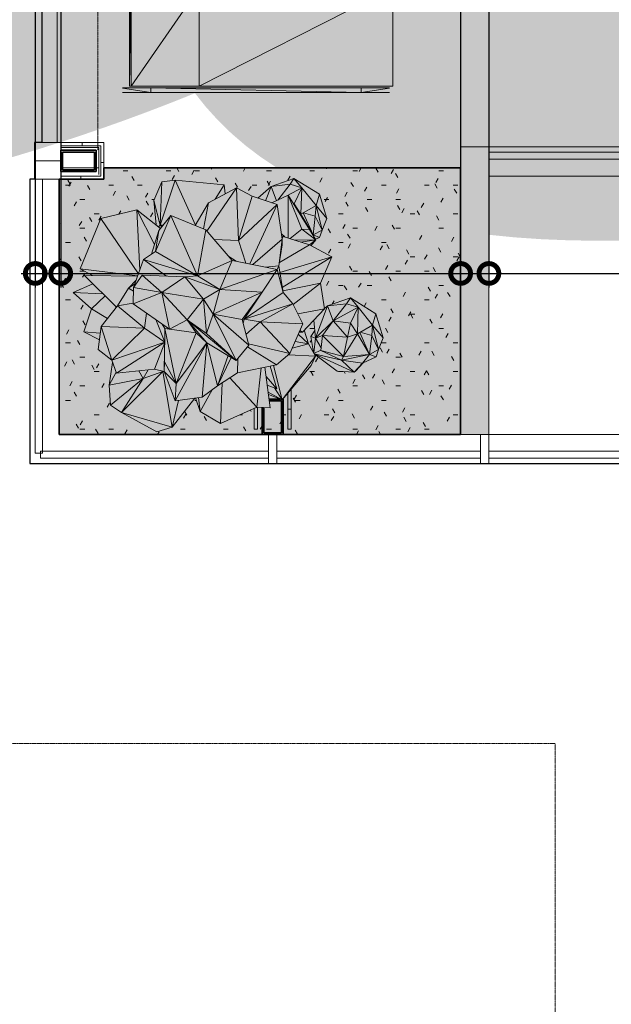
# Model space of a CAD drawing. Header units: millimetres. Extents: x 2016 to 102618, y -16590 to 68005.
# Tile 5 of 256: x 8210 to 12396, y 26205 to 33175. Entities that reach past the tile are written whole.
import ezdxf

# ---------------------------------------------------------------- set-up
doc = ezdxf.new("R2010")
doc.units = ezdxf.units.MM
doc.linetypes.add('dash 2_2', pattern=[4, 2, -2])
for name, color, linetype, lineweight in [('A-ANNO-DIMS', 211, 'Continuous', 9), ('A-DETL', 90, 'Continuous', 18), ('A-FLOR', 192, 'Continuous', 13), ('A-FLOR-PATT', 8, 'Continuous', 13), ('A-GLAZ-CURT', 52, 'Continuous', 9), ('A-GLAZ-CWMG', 51, 'Continuous', 13), ('A-WALL', 113, 'Continuous', 13), ('A-WALL-FNSH', 113, 'Continuous', 25), ('A-WALL-PATT', 111, 'Continuous', 25), ('I-WALL', 2, 'Continuous', 13), ('L-PLNT', 71, 'Continuous', 13), ('N-PV-OG-BEBOUWING_MAATSCHAPPELIJK-G', 6, 'Continuous', 25), ('S-COLS', 52, 'Continuous', 13)]:
    doc.layers.add(name, color=color, linetype=linetype, lineweight=lineweight)
doc.layers.add('Water', color=131, linetype='Continuous')
doc.styles.add('ISOCPEUR_2', font='isocpeur.ttf', dxfattribs={"height": 180})
doc.dimstyles.new('00_VCS_maatvoering_1_8', dxfattribs={"dimscale": 304.8, "dimtxt": 179.276612, "dimasz": 0.918635, "dimexe": 0.328084, "dimexo": 0.0625, "dimgap": 0.164042, "dimtad": 1, "dimdec": 0, "dimzin": 0, "dimdsep": 46, "dimtxsty": 'ISOCPEUR_2', "dimblk1": 'DOTSMALL', "dimblk2": 'DOTSMALL', "dimsah": 1, "dimcen": 0.09, "dimdle": 0.328084, "dimadec": 0, "dimazin": 0, "dimtfac": 1, "dimtdec": 4, "dimtix": 1, "dimtmove": 0, "dimatfit": 3, "dimfxl": 0.328084, "dimfxlon": 1, "dimtvp": 1, "dimtolj": 1, "dimtzin": 0, "dimarcsym": 2})
doc.dimstyles.new('00_VCS_maatvoering_1_8_1', dxfattribs={"dimscale": 304.8, "dimtxt": 179.276612, "dimasz": 0.918635, "dimexe": 0.328084, "dimexo": 0.0625, "dimgap": 0.164042, "dimtad": 1, "dimdec": 0, "dimzin": 0, "dimdsep": 46, "dimtxsty": 'ISOCPEUR_2', "dimblk1": 'DOTSMALL', "dimblk2": 'DOTSMALL', "dimsah": 1, "dimcen": 0.09, "dimdle": 0.328084, "dimadec": 0, "dimazin": 0, "dimtfac": 1, "dimtdec": 4, "dimtix": 1, "dimtmove": 1, "dimatfit": 3, "dimfxl": 0.328084, "dimfxlon": 1, "dimtvp": 1, "dimtolj": 1, "dimtzin": 0, "dimarcsym": 2})

# ---------------------------------------------------------------- blocks, each defined once
blk = doc.blocks.new('28_3B_staal - kolom - buis rechthoekig koud - K150x250x12-V20-00 Begane grond')
at = {"layer": 'S-COLS', "lineweight": 35}
for p, q in [((75, 125), (-75, 125)), ((-75, 125), (-75, -125)), ((-63, -113), (-63, 113)), ((-63, 113), (63, 113)), ((63, 113), (63, -113)), ((75, -125), (75, 125)), ((-75, -125), (75, -125)), ((63, -113), (-63, -113))]:
    blk.add_line(p, q, dxfattribs=at)
blk = doc.blocks.new('System Panel - 31_VCS_CP_gevel_glas-2710275-00 Begane grond')
at = {"layer": 'A-GLAZ-CURT'}
for p, q in [((720, 36.5), (-720, 36.5)), ((-720, 36.5), (-720, -13.5)), ((720, -13.5), (720, 36.5)), ((-720, -13.5), (720, -13.5))]:
    blk.add_line(p, q, dxfattribs=at)
blk = doc.blocks.new('Rectangular Mullion - vliesgevel_207mm_verticale tussenstijl _antraciet_-V37-00 Begane grond')
at = {"layer": 'A-GLAZ-CWMG'}
for p, q in [((11530, 30239.2), (12925, 30239.2)), ((11530, 30032.2), (12970, 30032.2))]:
    blk.add_line(p, q, dxfattribs=at)
blk = doc.blocks.new('Rectangular Mullion - vliesgevel_108 hefdeur-3429080-00 Begane grond')
at = {"layer": 'A-GLAZ-CWMG'}
for p, q in [((8475, 47045), (8367, 47045)), ((8367, 47045), (8367, 44305)), ((8475, 44305), (8475, 47045)), ((8367, 44305), (8475, 44305))]:
    blk.add_line(p, q, dxfattribs=at)
blk = doc.blocks.new('System Panel - 31_VCS_CP_gevel_glas-3635203-00 Begane grond')
at = {"layer": 'A-GLAZ-CURT'}
for p, q in [((968.9, 13.5), (-968.9, 13.5)), ((-968.9, 13.5), (-968.9, -36.5)), ((968.9, -36.5), (968.9, 13.5)), ((-968.9, -36.5), (968.9, -36.5))]:
    blk.add_line(p, q, dxfattribs=at)
blk = doc.blocks.new('Rectangular Mullion - vliesgevel_207mm_verticale tussenstijl _antraciet_-4407963-00 Begane grond')
at = {"layer": 'A-GLAZ-CWMG'}
for p, q in [((8281.5, 32045), (8314, 32045)), ((8281.5, 30032.2), (8281.5, 32045)), ((8488.5, 30239.2), (8488.5, 32045))]:
    blk.add_line(p, q, dxfattribs=at)
blk = doc.blocks.new('System Panel - 31_VCS_CP_gevel_glas-4490265-00 Begane grond')
at = {"layer": 'A-GLAZ-CURT'}
for p, q in [((724.9, 13.5), (-724.9, 13.5)), ((-724.9, 13.5), (-724.9, -36.5)), ((724.9, -36.5), (724.9, 13.5)), ((-724.9, -36.5), (724.9, -36.5))]:
    blk.add_line(p, q, dxfattribs=at)
blk = doc.blocks.new('Rectangular Mullion - vliesgevel_207mm_verticale tussenstijl _antraciet_-4490263-00 Begane grond')
at = {"layer": 'A-GLAZ-CWMG'}
for p, q in [((11530, 32275), (12979.7, 32275)), ((11530, 32068), (12979.7, 32068))]:
    blk.add_line(p, q, dxfattribs=at)
blk = doc.blocks.new('System Panel - 31_VCS_CP_gevel_glas-4407964-00 Begane grond')
at = {"layer": 'A-GLAZ-CURT'}
for p, q in [((806.75, 36.5), (-806.75, 36.5)), ((-806.75, 36.5), (-806.75, -13.5)), ((806.75, -13.5), (806.75, 36.5)), ((-806.75, -13.5), (806.75, -13.5))]:
    blk.add_line(p, q, dxfattribs=at)
blk = doc.blocks.new('Rectangular Mullion - vliesgevel_207mm_verticale tussenstijl _antraciet_-4407962-00 Begane grond')
at = {"layer": 'A-GLAZ-CWMG'}
for p, q in [((8488.5, 30239.2), (9924.4, 30239.2)), ((8281.5, 30032.2), (9970, 30032.2))]:
    blk.add_line(p, q, dxfattribs=at)
blk = doc.blocks.new('Rectangular Mullion - vliesgevel_207mm_verticale tussenstijl _antraciet_-2710117-00 Begane grond')
at = {"layer": 'A-GLAZ-CWMG'}
for p, q in [((-30, -75), (-30, 132)), ((30, 132), (30, -75)), ((30, -75), (-30, -75))]:
    blk.add_line(p, q, dxfattribs=at)
blk = doc.blocks.new('Rectangular Mullion - vliesgevel_207mm_verticale tussenstijl _antraciet_-V230-00 Begane grond')
at = {"layer": 'A-GLAZ-CWMG'}
for p, q in [((10075, 30239.2), (11330, 30239.2)), ((10030, 30032.2), (11470, 30032.2))]:
    blk.add_line(p, q, dxfattribs=at)
blk = doc.blocks.new('Rectangular Mullion - vliesgevel_207mm_verticale tussenstijl _antraciet_-V231-00 Begane grond')
at = {"layer": 'A-GLAZ-CWMG'}
for p, q in [((-30, 132), (30, 132)), ((-30, -75), (-30, 132)), ((30, 132), (30, -75)), ((30, -75), (-30, -75))]:
    blk.add_line(p, q, dxfattribs=at)
blk = doc.blocks.new('Enscape AssetDefinition - Bush 05 - Enscape AssetDefinition - Bush 05-V262-00 Begane grond')
at = {"layer": 'L-PLNT'}
for p, q in [((-141.4, 209.5), (-227.9, -18.7)), ((-164.7, 189), (-141.4, 209.5)), ((20.2, 266.3), (-141.4, 209.5)), ((-6.9, 224.7), (-141.4, 209.5)), ((-101.1, 104.2), (-141.4, 209.5)), ((-101.1, 104.2), (-6.9, 224.7)), ((20.2, 266.3), (-6.9, 224.7)), ((75.4, 200.4), (-6.9, 224.7)), ((20.2, 266.3), (75.4, 200.4)), ((20.2, 266.3), (200.9, 153.7)), ((75.4, 200.4), (-101.1, 104.2)), ((21.1, 86.4), (75.4, 200.4)), ((70.4, 12.6), (75.4, 200.4)), ((177, 73.4), (75.4, 200.4)), ((177, 73.4), (200.9, 153.7)), ((200.9, 153.7), (252.9, -16.4)), ((-239.3, 109.2), (-227.9, -18.7)), ((-227.9, -18.7), (-101.1, 104.2)), ((-176.6, -1.3), (-101.1, 104.2)), ((-101.1, 104.2), (21.1, 86.4)), ((0.3, -11.3), (-101.1, 104.2)), ((0.3, -11.3), (21.1, 86.4)), ((21.1, 86.4), (70.4, 12.6)), ((70.4, 12.6), (177, 73.4)), ((177, 73.4), (171.4, -0.3)), ((177, 73.4), (252.9, -16.4)), ((177, 73.4), (219.4, -99.4)), ((-259.7, -7.3), (-232.7, 35.4)), ((-28.9, -148), (70.4, 12.6)), ((0.3, -11.3), (70.4, 12.6)), ((155.4, -133.9), (70.4, 12.6)), ((155.4, -133.9), (86.6, 21.8)), ((171.4, -0.3), (88, 22.6)), ((-241.6, -121), (-259.7, -7.3)), ((-259.7, -7.3), (-227.9, -18.7)), ((-239.9, -123.8), (-227.9, -18.7)), ((-227.9, -18.7), (-176.6, -1.3)), ((-186.8, -87.6), (-227.9, -18.7)), ((-189, -106.1), (-176.6, -1.3)), ((-176.6, -1.3), (0.3, -11.3)), ((-176.6, -1.3), (-28.9, -148)), ((-28.9, -148), (0.3, -11.3)), ((171.4, -0.3), (155.4, -133.9)), ((219.4, -99.4), (171.4, -0.3)), ((219.4, -99.4), (252.9, -16.4)), ((-188.8, -104.8), (-238, -127.1)), ((-236.9, -129), (-42.4, -175.4)), ((-236.3, -130), (47.1, -260.7)), ((-235.2, -132), (-74.2, -251.5)), ((-28.9, -148), (-189, -106.1)), ((-189, -106.1), (-42.4, -175.4)), ((155.4, -133.9), (-42.4, -175.4)), ((155.4, -133.9), (-28.9, -148)), ((155.4, -133.9), (106.6, -195)), ((219.4, -99.4), (155.4, -133.9)), ((155.4, -133.9), (201.4, -152.1)), ((201.4, -152.1), (219.4, -99.4)), ((-42.4, -175.4), (-28.9, -148)), ((-42.4, -175.4), (106.6, -195)), ((-42.4, -175.4), (47.1, -260.7)), ((47.1, -260.7), (109.8, -193.5)), ((47.1, -260.7), (106.6, -195)), ((56.4, -252.5), (111.1, -192.9)), ((106.6, -195), (201.4, -152.1)), ((-74.2, -251.5), (47.1, -260.7)), ((47.1, -260.7), (56.4, -252.5))]:
    blk.add_line(p, q, dxfattribs=at)
blk = doc.blocks.new('Enscape AssetDefinition - Bush 05 - Enscape AssetDefinition - Bush 05-V263-00 Begane grond')
at = {"layer": 'L-PLNT'}
for p, q in [((-235.7, 126.9), (-141.4, 209.5)), ((-141.4, 209.5), (-179.8, 108.1)), ((20.2, 266.3), (-141.4, 209.5)), ((-6.9, 224.7), (-141.4, 209.5)), ((-102.7, 108.5), (-141.4, 209.5)), ((-94.7, 112.4), (-6.9, 224.7)), ((20.2, 266.3), (-6.9, 224.7)), ((75.4, 200.4), (-6.9, 224.7)), ((20.2, 266.3), (75.4, 200.4)), ((20.2, 266.3), (200.9, 153.7)), ((75.4, 200.4), (-25.6, 145.4)), ((21.1, 86.4), (75.4, 200.4)), ((70.4, 12.6), (75.4, 200.4)), ((177, 73.4), (75.4, 200.4)), ((177, 73.4), (200.9, 153.7)), ((200.9, 153.7), (252.9, -16.4)), ((18.1, 86.9), (21.1, 86.4)), ((20.4, 83.2), (21.1, 86.4)), ((21.1, 86.4), (70.4, 12.6)), ((70.4, 12.6), (177, 73.4)), ((177, 73.4), (171.4, -0.3)), ((177, 73.4), (252.9, -16.4)), ((177, 73.4), (219.4, -99.4)), ((65.2, 10.8), (70.4, 12.6)), ((67.3, 7.5), (70.4, 12.6)), ((155.4, -133.9), (70.4, 12.6)), ((155.4, -133.9), (86.6, 21.8)), ((171.4, -0.3), (88, 22.6)), ((171.4, -0.3), (155.4, -133.9)), ((219.4, -99.4), (171.4, -0.3)), ((219.4, -99.4), (252.9, -16.4)), ((219.4, -99.4), (155.4, -133.9)), ((155.4, -133.9), (201.4, -152.1)), ((201.4, -152.1), (219.4, -99.4)), ((172.8, -165), (201.4, -152.1))]:
    blk.add_line(p, q, dxfattribs=at)
blk = doc.blocks.new('Enscape AssetDefinition - Palm 14 - Enscape AssetDefinition - Palm 14-V264-00 Begane grond')
at = {"layer": 'L-PLNT'}
for p, q in [((-372, 755.9), (-313.6, 887.6)), ((-327.2, 582), (-220.5, 899)), ((-327.2, 582), (-313.6, 887.6)), ((-220.5, 899), (-313.6, 887.6)), ((-76, 581), (-220.5, 899)), ((126.7, 865.4), (-220.5, 899)), ((214.8, 845.4), (3.6, 538)), ((15.1, 739), (214.8, 845.4)), ((62.7, 764.3), (126.7, 865.4)), ((126.7, 865.4), (134.5, 802.6)), ((214.8, 845.4), (325.6, 785.5)), ((214.8, 845.4), (227.2, 471.6)), ((325.6, 785.5), (227.2, 471.6)), ((325.6, 785.5), (501.2, 726.5)), ((464.9, 738.7), (580.2, 793.7)), ((578.9, 489.8), (580.2, 793.7)), ((675.7, 551.4), (580.2, 793.7)), ((580.2, 793.7), (731.1, 550.2)), ((-355.5, 582.5), (-372, 755.9)), ((-327.2, 582), (-372, 755.9)), ((-77.8, 577.8), (15.1, 739)), ((15.1, 739), (-20.5, 554.2)), ((227.2, 471.6), (501.2, 726.5)), ((501.2, 726.5), (309.3, 306.1)), ((501.2, 726.5), (538.1, 480.8)), ((-747, 627.5), (-892.7, 272.1)), ((-490.7, 688.5), (-747, 627.5)), ((-480.1, 236.6), (-747, 627.5)), ((-365.8, 444.9), (-490.7, 688.5)), ((-490.7, 688.5), (-470.5, 263)), ((-324.4, 558.1), (-490.7, 688.5)), ((-249.9, 649.9), (-358.1, 394.6)), ((-249.9, 649.9), (-336.5, 543.1)), ((-249.9, 649.9), (-61.1, 221.4)), ((-4.2, 547), (-249.9, 649.9)), ((-327.2, 582), (-337.1, 568.1)), ((-314.8, 569.9), (-327.2, 582)), ((-327.2, 582), (-315.1, 569.5)), ((-327.2, 582), (-306.4, 580.3)), ((-336.5, 543.1), (-386.6, 375.4)), ((-336.5, 543.1), (-358.1, 394.6)), ((-4.2, 547), (-61.1, 221.4)), ((183.2, 331.5), (-4.2, 547)), ((554.9, 497.4), (532.4, 518.7)), ((545.3, 500.4), (535.5, 497.8)), ((545.3, 500.4), (536.7, 490)), ((731.3, 442.1), (545.3, 500.4)), ((675.7, 551.4), (592.7, 485.5)), ((774.7, 477.4), (675.7, 551.4)), ((675.7, 551.4), (731.1, 550.2)), ((731.1, 550.2), (774.7, 477.4)), ((54.8, 479.2), (227.2, 471.6)), ((227.2, 471.6), (280.9, 311.8)), ((328.6, 302.2), (538.1, 480.8)), ((538.1, 480.8), (514.6, 292.1)), ((536, 440.5), (514.6, 292.1)), ((731.3, 442.1), (518.1, 316.2)), ((538.1, 480.8), (536, 440.5)), ((774.7, 477.4), (625.6, 475.2)), ((774.7, 477.4), (668.7, 461.7)), ((730.4, 442.4), (774.7, 477.4)), ((889.5, 357.3), (731.3, 442.1)), ((774.7, 477.4), (742.8, 436)), ((-358.1, 394.6), (-443.8, 337)), ((-358.1, 394.6), (-61.1, 221.4)), ((159, 359.3), (211.2, 325.8)), ((889.5, 357.3), (521.6, 246.1)), ((889.5, 357.3), (537.8, 139.3)), ((889.5, 357.3), (808.4, 169.3)), ((-443.8, 337), (-515.1, 139.8)), ((-443.8, 337), (-282.4, 219.8)), ((-61.1, 221.4), (-443.8, 337)), ((-61.1, 221.4), (183.2, 331.5)), ((183.2, 331.5), (96.7, 125.8)), ((183.2, 331.5), (502, 267.3)), ((420.1, 283.8), (514.6, 292.1)), ((502, 267.3), (514.6, 292.1)), ((514.6, 292.1), (543.2, 104.1)), ((-485.5, 221.7), (-892.7, 272.1)), ((-892.7, 272.1), (-804.6, 223.9)), ((-635.4, 1.3), (-861.4, 224.6)), ((-486.1, 219.8), (-861.4, 224.6)), ((-515.1, 139.8), (-454.2, 226.3)), ((-454.2, 226.3), (-152.1, 214.8)), ((-315.3, 104.2), (-454.2, 226.3)), ((-152.1, 214.8), (-315.3, 104.2)), ((-61.1, 221.4), (-152.1, 214.8)), ((-152.1, 214.8), (96.7, 125.8)), ((-20.1, 57.6), (-152.1, 214.8)), ((-61.1, 221.4), (96.7, 125.8)), ((96.7, 125.8), (502, 267.3)), ((396.2, 106.1), (502, 267.3)), ((543.2, 104.1), (502, 267.3)), ((-802.7, 166.6), (-941.4, 104.3)), ((-496.8, 190.5), (-550, 135.7)), ((-550, 135.7), (-505.4, 166.7)), ((-516.6, 24.2), (-515.1, 139.8)), ((-315.3, 104.2), (-515.1, 139.8)), ((808.4, 169.3), (541.3, 117.2)), ((808.4, 169.3), (613.9, 19.6)), ((808.4, 169.3), (835.8, -10.4)), ((-941.4, 104.3), (-811, -10.3)), ((-730.9, 95.7), (-941.4, 104.3)), ((-715.1, 80), (-811, -10.3)), ((-628.3, 10.2), (-550, 135.7)), ((-550, 135.7), (-515.4, 113.6)), ((-516.6, 24.2), (-315.3, 104.2)), ((-135.9, -88.6), (-315.3, 104.2)), ((-315.3, 104.2), (-260.5, -155.3)), ((-20.1, 57.6), (-315.3, 104.2)), ((96.7, 125.8), (-20.1, 57.6)), ((48.6, -48.4), (96.7, 125.8)), ((48.6, -48.4), (396.2, 106.1)), ((396.2, 106.1), (96.7, 125.8)), ((253.4, -87.5), (396.2, 106.1)), ((269.3, -83.9), (396.2, 106.1)), ((543.2, 104.1), (269.3, -83.9)), ((543.2, 104.1), (611.6, 24.2)), ((-744.6, -136.9), (-628.3, 10.2)), ((-642, 7.8), (-636.6, -0.3)), ((-628.3, 10.2), (-516.5, 28.9)), ((-437.7, -148.9), (-628.3, 10.2)), ((-260.5, -155.3), (-516.6, 24.2)), ((-135.9, -88.6), (-20.1, 57.6)), ((0.8, -186.1), (-20.1, 57.6)), ((48.6, -48.4), (-20.1, 57.6)), ((611.6, 24.2), (269.3, -83.9)), ((611.6, 24.2), (382, -103.3)), ((611.6, 24.2), (682.7, -116.5)), ((-866.2, -174), (-811, -10.3)), ((-811, -10.3), (-699.4, -79.7)), ((-437.7, -148.9), (-422.8, -41.5)), ((0.8, -186.1), (48.6, -48.4)), ((212, -377.1), (48.6, -48.4)), ((48.6, -48.4), (253.4, -87.5)), ((48.6, -48.4), (300.9, -269.3)), ((835.8, -10.4), (647.1, -46)), ((835.8, -10.4), (681.1, -176)), ((-764, -299.7), (-744.6, -136.9)), ((-669.4, -375), (-744.6, -136.9)), ((-437.7, -148.9), (-744.6, -136.9)), ((-293.9, -246.8), (-357.2, -87.5)), ((-292.7, -150.4), (-310.9, -120)), ((-260.5, -155.3), (-135.9, -88.6)), ((-72.5, -180.3), (-135.9, -88.6)), ((3.5, -251.5), (-135.9, -88.6)), ((212, -377.1), (-135.9, -88.6)), ((-135.9, -88.6), (0.8, -186.1)), ((253.4, -87.5), (269.3, -83.9)), ((300.9, -269.3), (253.4, -87.5)), ((260.8, -116.1), (269.3, -83.9)), ((269.3, -83.9), (382, -103.3)), ((382, -103.3), (281.2, -193.9)), ((382, -103.3), (591, -328.6)), ((682.7, -116.5), (382, -103.3)), ((591, -328.6), (682.7, -116.5)), ((-755.9, -231.3), (-866.2, -174)), ((-750.2, -183.1), (-866.2, -174)), ((-437.7, -148.9), (-669.4, -375)), ((-293.9, -247.6), (-437.7, -148.9)), ((-295.6, -385.5), (-292.7, -150.4)), ((-292.7, -150.4), (-260.5, -155.3)), ((-292.7, -150.4), (-212, -539.6)), ((-72.5, -180.3), (-260.5, -155.3)), ((-212, -539.6), (-72.5, -180.3)), ((3.5, -251.5), (-72.5, -180.3)), ((212, -377.1), (0.8, -186.1)), ((722.7, -259), (650.2, -191.5)), ((681.1, -176), (656, -178.3)), ((681.1, -176), (657.3, -175.2)), ((681.1, -176), (661.4, -165.7)), ((693.5, -162.7), (722.7, -259)), ((-669.4, -375), (-293.9, -248.1)), ((-635.9, -466.2), (-293.9, -248.2)), ((-366.5, -439.6), (-293.9, -249.1)), ((3.5, -251.5), (-219.3, -662.6)), ((3.5, -251.5), (-212, -539.6)), ((-27.9, -635.5), (3.5, -251.5)), ((80.5, -557.1), (3.5, -251.5)), ((3.5, -251.5), (212, -377.1)), ((212, -377.1), (300.9, -269.3)), ((591, -328.6), (298.1, -258.4)), ((722.7, -259), (607.9, -289.5)), ((722.7, -259), (628.1, -242.7)), ((722.7, -259), (772.9, -346.1)), ((-669.4, -375), (-764, -299.7)), ((-297.6, -455.7), (-294.6, -304.4)), ((154.5, -342.5), (80.5, -557.1)), ((497, -407.7), (291.4, -280.8)), ((497, -407.7), (591, -328.6)), ((772.9, -346.1), (536.7, -654.9)), ((772.9, -346.1), (581.4, -336.6)), ((742, -413.4), (772.9, -346.1)), ((-663.3, -391.7), (-686.2, -552.6)), ((-669.4, -375), (-635.9, -466.2)), ((-295.6, -385.5), (-297.6, -455.7)), ((-212, -539.6), (-295.6, -385.5)), ((80.5, -557.1), (175.1, -354.9)), ((220.6, -463.7), (224, -362.5)), ((497, -407.7), (220.6, -463.7)), ((452.9, -416.6), (498.8, -576.8)), ((536.7, -654.9), (474.7, -412.2)), ((536.7, -654.9), (742, -413.4)), ((-638.1, -460.3), (-686.2, -552.6)), ((-366.5, -439.6), (-635.9, -466.2)), ((-599.4, -744.8), (-307.4, -455.7)), ((-476.8, -450.5), (-446.8, -505.4)), ((-446.8, -505.4), (-411.7, -444.1)), ((-307.4, -455.7), (-446.8, -505.4)), ((-366.5, -439.6), (-297.6, -455.7)), ((-307.4, -455.7), (-308.6, -453.1)), ((-300.3, -455), (-307.4, -455.7)), ((-241.7, -849.8), (-307.4, -455.7)), ((-219.3, -662.6), (-297.6, -455.7)), ((-297.6, -455.7), (-212, -539.6)), ((220.6, -463.7), (80.5, -557.1)), ((357.2, -708.2), (388.7, -429.6)), ((453.3, -711.8), (415, -424.3)), ((-446.8, -505.4), (-686.2, -552.6)), ((-686.2, -552.6), (-677.4, -694.2)), ((-677.4, -694.2), (-446.8, -505.4)), ((-446.8, -505.4), (-599.4, -744.8)), ((-219.3, -662.6), (-212, -539.6)), ((80.5, -557.1), (-27.9, -635.5)), ((113.6, -535), (101, -823.4)), ((166.2, -500), (357.2, -708.2)), ((498.8, -576.8), (423.7, -489.7)), ((498.8, -576.8), (432.1, -552.5)), ((-43.3, -738), (40.8, -585.8)), ((536.7, -654.9), (438.5, -600.4)), ((536.7, -654.9), (440.7, -617.4)), ((482.2, -570.7), (536.7, -654.9)), ((-677.4, -694.2), (-599.4, -744.8)), ((-241.7, -849.8), (-81.6, -643.1)), ((-241.7, -849.8), (-195.9, -659.3)), ((-27.9, -635.5), (-219.3, -662.6)), ((-43.3, -738), (-75.3, -642.2)), ((-43.3, -738), (-54.9, -639.3)), ((-599.4, -744.8), (-241.7, -849.8)), ((-599.4, -744.8), (-348.7, -882.4)), ((-43.3, -738), (101, -823.4)), ((101, -823.4), (357.2, -708.2)), ((453.3, -711.8), (357.2, -708.2)), ((-348.7, -882.4), (-241.7, -849.8))]:
    blk.add_line(p, q, dxfattribs=at)
blk = doc.blocks.new('Enscape AssetDefinition - Sunbed - Enscape AssetDefinition - Sunbed-V266-00 Begane grond')
at = {"layer": 'L-PLNT'}
for p, q in [((-392.9, 743.4), (-392.9, 944.3)), ((-392.9, 743.4), (-362.8, 944.3)), ((-361.1, 944.3), (-361.1, 743.4)), ((361.1, 743.4), (361.1, 944.3)), ((392.9, 743.4), (362.8, 944.3)), ((392.9, 743.4), (392.9, 944.3)), ((-349.1, 894.4), (346.7, 894.4)), ((346.7, 894.4), (-349.1, 882.3)), ((-349.1, 882.3), (-349.1, 894.4)), ((346.6, 402.2), (-349.1, 882.3)), ((-349.1, 882.3), (-349.1, 402.2)), ((-349.1, 882.3), (346.7, 882.3)), ((346.7, 882.3), (346.6, 402.2)), ((346.7, 894.4), (346.7, 882.3)), ((-361.1, 743.4), (-392.9, -743.4)), ((-392.9, -743.4), (-392.9, 743.4)), ((-392.9, 743.4), (-361.1, 743.4)), ((-361.1, 743.4), (-361.1, -743.4)), ((392.9, 743.4), (361.1, 743.4)), ((361.1, 743.4), (392.9, -743.4)), ((361.1, 743.4), (361.1, -743.4)), ((392.9, 743.4), (392.9, -743.4)), ((-349.2, -969), (-349.1, 402.2)), ((-349.1, 402.2), (346.6, 402.2)), ((346.6, -969), (-349.1, 402.2)), ((346.6, -969), (346.6, 402.2)), ((-362.8, -944.3), (-392.9, -743.4)), ((-392.9, -743.4), (-392.9, -944.3)), ((-361.1, -743.4), (-392.9, -743.4)), ((-361.1, -743.4), (-361.1, -944.3)), ((392.9, -743.4), (361.1, -743.4)), ((361.1, -743.4), (361.1, -944.3)), ((392.9, -743.4), (362.8, -944.3)), ((392.9, -944.3), (392.9, -743.4)), ((-349.2, -969), (346.6, -969))]:
    blk.add_line(p, q, dxfattribs=at)
blk = doc.blocks.new('28_3B_staal - kolom - buis rechthoekig koud - K150x250x12-V284-00 Begane grond')
at = {"layer": 'S-COLS', "lineweight": 35}
for p, q in [((75, 125), (-75, 125)), ((-75, 125), (-75, -125)), ((-63, -113), (-63, 113)), ((-63, 113), (63, 113)), ((63, 113), (63, -65.2)), ((75, -65.6), (75, 125)), ((-75, -125), (-70.7, -125)), ((23.3, -113), (-63, -113)), ((-54.8, -125), (24.9, -125))]:
    blk.add_line(p, q, dxfattribs=at)
blk = doc.blocks.new('Rectangular Mullion - vliesgevel_186mm_verticale tussenstijl _antraciet_-2082289-00 Begane grond')
at = {"layer": 'A-GLAZ-CWMG'}
for p, q in [((-130, 80), (0, 80)), ((-130, -106), (-130, 80)), ((0, 80), (0, -106)), ((0, -106), (-55, -106))]:
    blk.add_line(p, q, dxfattribs=at)
blk = doc.blocks.new('Rectangular Mullion - vliesgevel_186mm_verticale tussenstijl _antraciet_-2082290-00 Begane grond')
at = {"layer": 'A-GLAZ-CWMG'}
for p, q in [((0, 80), (-130, 80)), ((-130, 80), (-130, -106)), ((0, -106), (0, 80)), ((-55, -106), (0, -106))]:
    blk.add_line(p, q, dxfattribs=at)
blk = doc.blocks.new('_DotSmall')
at = {"color": 0, "linetype": 'ByBlock', "const_width": 0.5}
blk.add_lwpolyline([(-0.0625, 0, 1), (0.0625, 0, 1)], format="xyb", close=True, dxfattribs=at)

msp = doc.modelspace()

# ---------------------------------------------------------------- hatches: boundary and pattern name
at = {"layer": 'A-FLOR-PATT', "lineweight": 5}
h = msp.add_hatch(dxfattribs=at)
h.set_pattern_fill('FP_7', color=256, style=0, pattern_type=2)
h.set_pattern_definition([(0, (0, 0), (406.4, 101.6), [33.528, -271.272, 33.528, -271.272, -1625.6]), (0, (0, 0), (406.4, 101.6), [-609.6, 33.528, -576.072, 33.528, -271.272, -711.2]), (0, (0, 0), (406.4, 101.6), [-1524, 33.528, -169.672, 33.528, -474.472]), (120, (152.4, 50.8), (-291.18818, 301.15272), [33.528, -271.272, 33.528, -271.272, -1625.6]), (120, (152.4, 50.8), (-291.18818, 301.15272), [-609.6, 33.528, -576.072, 33.528, -271.272, -711.2]), (120, (152.4, 50.8), (-291.18818, 301.15272), [-1524, 33.528, -169.672, 33.528, -474.472]), (240, (203.2, 254), (-115.21182, -402.75272), [33.528, -271.272, 33.528, -271.272, -1625.6]), (240, (203.2, 254), (-115.21182, -402.75272), [-609.6, 33.528, -576.072, 33.528, -271.272, -711.2]), (240, (203.2, 254), (-115.21182, -402.75272), [-1524, 33.528, -169.672, 33.528, -474.472])])
h.paths.add_polyline_path([(9288.3, 30239.2), (9925, 30239.2), (9924.4, 30429.8), (9892, 30431), (9892, 30276.7), (9870, 30276.7), (9870, 30423.4), (9631, 30316), (9486.7, 30401.4), (9454.7, 30497.2), (9448.4, 30496.3), (9288.3, 30289.6), (9181.3, 30257), (8930.6, 30394.6), (8852.5, 30445.5), (8843.8, 30586.8), (8866.7, 30747.8), (8860.6, 30764.4), (8766, 30839.7), (8774.1, 30908.1), (8663.8, 30965.4), (8719, 31129.1), (8588.6, 31243.7), (8727.3, 31306), (8668.6, 31364), (8724, 31364), (8637.3, 31411.5), (8783, 31766.9), (9039.3, 31827.9), (9174.5, 31721.9), (9158, 31895.3), (9216.4, 32027), (9309.5, 32038.4), (9656.7, 32004.8), (9664.5, 31942), (9744.8, 31984.8), (9859.5, 31923.6), (9894.3, 31911.9), (9988.6, 31994.5), (10150.2, 32051.3), (10330.9, 31938.7), (10382.9, 31768.6), (10349.4, 31685.6), (10331.4, 31632.9), (10302.8, 31620), (10304.7, 31616.8), (10272.8, 31575.4), (10419.5, 31496.7), (10338.4, 31308.7), (10365.9, 31129), (10388.6, 31148.9), (10550.2, 31205.7), (10730.9, 31093.1), (10782.9, 30923), (10749.4, 30840), (10731.4, 30787.3), (10639.3, 30744.4), (10586.4, 30686.9), (10577.1, 30678.7), (10455.8, 30687.9), (10294.8, 30807.4), (10302.9, 30793.4), (10272, 30726), (10130, 30559), (10130, 30276.7), (10108, 30276.7), (10108, 30533.1), (10070.7, 30489.2), (10075, 30489.2), (10075, 30239.2), (11330, 30239.2), (11330, 32125), (8805, 32125), (8805, 32045), (8488.5, 32045), (8488.5, 30239.2), (9249.3, 30239.2)], flags=0)
h.paths.add_polyline_path([(9937, 30251.2), (10063, 30251.2), (10063, 30477.2), (9976.7, 30477.2), (9983.3, 30427.6), (9937, 30429.3), (9937, 30317.7)], flags=0)
h.paths.add_polyline_path([(9975.1, 30489.2), (10054.8, 30489.2), (9970.7, 30522)], flags=0)
h.paths.add_polyline_path([(10288.4, 30818.4), (10270.3, 30932.1), (10297.2, 30974.9), (10290.7, 31048.6), (10223.5, 30976.7), (10252.7, 30880.4), (10276.6, 30839)], flags=0)
h.paths.add_polyline_path([(16108, 31435), (16100.1, 31506.7), (16098.8, 31522.4), (16028.7, 31436.3), (16026.1, 31435), (16102.7, 31435)], flags=0)
h.paths.add_polyline_path([(15663.5, 31435), (15696.3, 31435), (15686.3, 31442.4), (15685.5, 31443), (15599.6, 31507.3), (15580.3, 31627.6), (15607.3, 31670.4), (15599.6, 31757.6), (15698.7, 31844.3), (15860.2, 31901.1), (16005.4, 31810.7), (15980, 31917.4), (16057.3, 31805.3), (16093, 31729.8), (16103.5, 31701.5), (16117.3, 31788.5), (16117, 31805.9), (16092.6, 31905.8), (16121.3, 31935), (15596.3, 31935), (15529.7, 31850.5), (15430.3, 31802.4), (15370.6, 31790.9), (15346.3, 31799.1), (15333.2, 31797), (15333, 31791.2), (15346.5, 31758.3), (15346.8, 31788.2), (15454.3, 31769.4), (15528.6, 31767.5), (15543.6, 31745.7), (15555.2, 31711), (15543.4, 31713.8), (15443.8, 31728.7), (15347.5, 31755.8), (15350.7, 31749.3), (15384.2, 31707.5), (15412.4, 31661.4), (15475.1, 31447.7), (15362.2, 31644.7), (15371.5, 31593.7), (15397.4, 31524.2), (15413.3, 31435), (15651.1, 31435)], flags=0)
h.paths.add_polyline_path([(15953, 31435), (15967, 31449.1), (15949.3, 31439.9), (15944.8, 31435), (15946.7, 31435)], flags=0)
h.paths.add_polyline_path([(15398.3, 31435), (15348.2, 31515.3), (15335.8, 31545.6), (15308.6, 31540.9), (15295.6, 31597.1), (15285.5, 31682.8), (15284.1, 31704), (15214, 31617.9), (15103.7, 31563.2), (15103.7, 31435), (15384.2, 31435)], flags=0)
h.paths.add_polyline_path([(16561.5, 31435), (16750, 31435), (16750, 31935), (16290.4, 31935), (16284.2, 31919), (16251.7, 31820.7), (16278.7, 31844.3), (16440.2, 31901.1), (16621, 31788.5), (16673, 31618.5), (16639.5, 31535.5), (16621.4, 31482.8), (16529.3, 31439.9), (16524.8, 31435), (16536.1, 31435)], flags=0)
h.paths.add_polyline_path([(16193, 31435), (16176.9, 31463.1), (16182, 31435), (16186.2, 31435)], flags=0)
h.paths.add_polyline_path([(16240.3, 31435), (16276.3, 31435), (16230.3, 31469.2), (16233.1, 31459.5)], flags=0)
h.paths.add_polyline_path([(16058.4, 31532.4), (16064.5, 31539.3), (16084.2, 31566.9), (16066.4, 31552.7), (16058.7, 31533.3)], flags=0)
h.paths.add_polyline_path([(16130.3, 31544.5), (16138.7, 31548), (16129.3, 31575.1), (16129.8, 31558.2)], flags=0)
h.paths.add_polyline_path([(16171, 31560.7), (16169.2, 31572.3), (16162.2, 31574.3), (16164.5, 31568.9)], flags=0)
h.paths.add_polyline_path([(16128.8, 31576.5), (16126.6, 31582.9), (16110.6, 31584.6), (16111.5, 31580.8), (16113.9, 31581.6), (16124.6, 31577.9)], flags=0)
h.paths.add_polyline_path([(16161.2, 31576.8), (16161.5, 31606.6), (16163.6, 31607.3), (16161, 31617.5), (16148, 31615.4), (16148.6, 31607.3), (16160.5, 31578.6)], flags=0)
h.paths.add_polyline_path([(15103.7, 31581.6), (15164.6, 31643.1), (15250, 31721.1), (15269.5, 31748.5), (15182.3, 31678.9), (15122.2, 31612.1), (15103.7, 31614.4), (15103.7, 31607.3)], flags=0)
h.paths.add_polyline_path([(16100.5, 31598), (16097.1, 31614.4), (16093, 31609.5), (16098.9, 31600.4)], flags=0)
h.paths.add_polyline_path([(16088.1, 31634.4), (16093, 31635.3), (16093, 31642.1), (16079.7, 31661.7), (16088, 31634.7)], flags=0)
h.paths.add_polyline_path([(16146.8, 31651.7), (16148.3, 31653.5), (16146.5, 31653.9), (16146.7, 31652.4)], flags=0)
h.paths.add_polyline_path([(15103.7, 31665.1), (15164.6, 31717.5), (15234.6, 31764.2), (15186.5, 31750), (15123.5, 31724), (15103.7, 31718.2), (15103.7, 31678.9)], flags=0)
h.paths.add_polyline_path([(16144.1, 31671.3), (16165.6, 31699.7), (16180.8, 31743.3), (16179.6, 31757.6), (16188.6, 31765.5), (16212.5, 31834.3), (16230.3, 31919), (16263.9, 31935), (16153, 31935), (16145.1, 31910.7), (16155.1, 31827.7), (16150.9, 31692.2), (16143.9, 31672.8)], flags=0)
h.paths.add_polyline_path([(15315.6, 31726.1), (15324, 31729.5), (15314.6, 31756.7), (15315.1, 31739.7)], flags=0)
h.paths.add_polyline_path([(15314.1, 31758.1), (15311.9, 31764.4), (15295.9, 31766.1), (15296.8, 31762.3), (15299.2, 31763.2), (15309.9, 31759.5)], flags=0)
h.paths.add_polyline_path([(15103.7, 31766.9), (15138.8, 31781.9), (15192.7, 31792.3), (15142.8, 31831.2), (15127.1, 31848.2), (15103.7, 31855.5), (15103.7, 31781.2)], flags=0)
h.paths.add_polyline_path([(15285.7, 31779.6), (15282.4, 31796), (15278.3, 31791), (15284.2, 31781.9)], flags=0)
h.paths.add_polyline_path([(15233.4, 31798.4), (15256.8, 31802.2), (15270.3, 31815.5), (15278.3, 31816.9), (15278.3, 31823.7), (15223.7, 31905.6), (15208.8, 31935), (15103.7, 31935), (15104.2, 31900), (15113, 31898.1), (15239.2, 31845.8), (15261.7, 31832.5), (15258.7, 31820.7), (15224.6, 31817.8), (15198.3, 31826), (15229.9, 31801.2)], flags=0)
h.paths.add_polyline_path([(15379, 31821.4), (15529.7, 31908), (15574.4, 31935), (15408.5, 31935), (15403.8, 31922), (15381.4, 31830)], flags=0)
h.paths.add_polyline_path([(15332.1, 31833.2), (15333.6, 31835.1), (15331.8, 31835.4)], flags=0)
h.paths.add_polyline_path([(15329.4, 31852.8), (15350.9, 31881.2), (15369.7, 31935), (15338.1, 31935), (15336.2, 31873.8), (15329.2, 31854.4)], flags=0)
h.paths.add_polyline_path([(15288.8, 31883), (15297.1, 31935), (15267.3, 31935), (15278.3, 31911.3), (15288, 31885.1)], flags=0)
at = {"layer": 'A-WALL-PATT', "lineweight": 5}
h = msp.add_hatch(dxfattribs=at)
h.set_pattern_fill('FP_299', color=256, angle=-90, style=0, pattern_type=2)
h.set_pattern_definition([(90, (8652.5, 32283), (-700, 4e-14), [])])
h.paths.add_polyline_path([(8553.4, 32283), (8805, 32283), (8805, 32305), (8500, 32305), (8500, 32283), (8553.2, 32283)], flags=0)
h = msp.add_hatch(dxfattribs=at)
h.set_pattern_fill('FP_300', color=256, angle=-90, style=0, pattern_type=2)
h.set_pattern_definition([(0, (8783, 32164), (0, 700), [])])
h.paths.add_polyline_path([(8783, 32045), (8805, 32045), (8805, 32283), (8783, 32283), (8783, 32067)], flags=0)
at = {"layer": 'A-WALL-PATT'}
h = msp.add_hatch(color=256, dxfattribs=at)
h.paths.add_polyline_path([(14903.7, 32075), (15103.7, 32075), (15103.7, 32275), (14281.5, 32275), (14281.5, 32075), (14902.2, 32075)], flags=0)
h.paths.add_polyline_path([(11414, 32075), (11530, 32075), (11530, 32275), (11330, 32275), (11330, 32075)], flags=0)
at = {"layer": 'A-WALL-PATT', "lineweight": 5}
h = msp.add_hatch(dxfattribs=at)
h.set_pattern_fill('FP_301', color=256, angle=-90, style=0, pattern_type=2)
h.set_pattern_definition([(270, (8641.5, 32067), (700, 4e-14), [])])
h.paths.add_polyline_path([(8731.4, 32045), (8783, 32045), (8783, 32067), (8500, 32067), (8500, 32045), (8729.7, 32045)], flags=0)
at = {"layer": 'A-WALL-PATT', "lineweight": 13}
msp.add_hatch(color=256, dxfattribs=at).paths.add_polyline_path([(11530, 30239.2), (11530, 32075), (11330, 32075), (11330, 30239.2)], flags=0)
at = {"layer": 'A-WALL-PATT', "lineweight": 5}
h = msp.add_hatch(dxfattribs=at)
h.set_pattern_fill('FP_321', color=256, angle=-90, style=0, pattern_type=2)
h.set_pattern_definition([(2e-13, (10108, 30418.16), (-2e-12, 700), [])])
h.paths.add_polyline_path([(10130, 30276.7), (10130, 30559), (10108, 30533.1), (10108, 30276.7), (10119.8, 30276.7)], flags=0)
h = msp.add_hatch(dxfattribs=at)
h.set_pattern_fill('FP_320', color=256, angle=270, style=0, pattern_type=2)
h.set_pattern_definition([(180, (9892, 30429.16), (2e-12, -700), [])])
h.paths.add_polyline_path([(9870, 30276.7), (9892, 30276.7), (9892, 30431), (9887.2, 30431.2), (9870, 30423.4), (9870, 30289.6)], flags=0)
at = {"layer": 'Water', "transparency": 33554509}
h = msp.add_hatch(color=256, dxfattribs=at)
h.paths.add_polyline_path([(9546.7, 30239.2), (11330, 30239.2), (11330, 32125), (8805, 32125), (8805, 32045), (8488.5, 32045), (8488.5, 30239.2), (9288.3, 30239.2)], flags=0)
h.paths.add_polyline_path([(16277.3, 31435), (16750, 31435), (16750, 31935), (15103.7, 31935), (15103.7, 31435), (16276.3, 31435)], flags=0)
h.paths.add_polyline_path([(15824, 32235), (16600, 32235), (16600, 32900), (14431.5, 32900), (14431.5, 32275), (15103.7, 32275), (15104.1, 32235), (15808.3, 32235)], flags=0)
h.paths.add_polyline_path([(27878.6, 33138.1), (27897, 33142.2), (29991.6, 33780.3), (30002.1, 33784.9), (30011.3, 33791.7), (30018.7, 33800.4), (30024.3, 33812.4), (30026.6, 33821.8), (30026.6, 33833.9), (30024.3, 33844.4), (29749.4, 34642.9), (29741.8, 34656.5), (29737.5, 34662), (29728.6, 34669), (29718.4, 34673.9), (29707.3, 34676.3), (29696, 34676.2), (29685, 34673.6), (27890.2, 34356.4), (27885.1, 34354.9), (27875.2, 34349.3), (27866.9, 34341.5), (27860.5, 34332.1), (27856.4, 34321.5), (27854.8, 34310.2), (27825.7, 33189.3), (27826.8, 33177.5), (27830.6, 33166.4), (27836.9, 33156.4), (27845.4, 33148.2), (27855.5, 33142.2), (27866.8, 33138.8)], flags=0)
h.paths.add_polyline_path([(21720, 42350), (21745.9, 42353.4), (21770, 42363.4), (21790.7, 42379.3), (21806.6, 42400), (21816.6, 42424.1), (21820, 42450), (21818.9, 45222), (21817, 45237.8), (21808, 45260.8), (21790.6, 45283.5), (21774.9, 45296.9), (21752.7, 45307.8), (21728.6, 45313), (21703.9, 45312), (21680.2, 45305.1), (21658.9, 45292.5), (21641.4, 45275.2), (21089.2, 44571.5), (21083.3, 44562.1), (21076.1, 44542.3), (21073.2, 44521.6), (21076.1, 44492.3), (21439.3, 42432.6), (21445.9, 42410.4), (21457.6, 42390.3), (21473.5, 42373.4), (21492.9, 42360.6), (21514.7, 42352.7), (21545.8, 42350), (21609.9, 42350)], flags=0)
h.paths.add_polyline_path([(14874.4, 43470.5), (14902.2, 43472.8), (14921.5, 43478.6), (14942.2, 43490.8), (14959.4, 43507.7), (14972.7, 43530.2), (14979.5, 43551), (14981.3, 43575), (14977.2, 43598.7), (14967.7, 43620.8), (14953.1, 43639.9), (14934.4, 43655), (12781.2, 45000.5), (12760.2, 45010.4), (12737.6, 45015.2), (12714.4, 45014.7), (12692, 45008.9), (12671.5, 44998.1), (12432.8, 44834), (12413.3, 44815.7), (12402.7, 44801.3), (12393.9, 44780.8), (12088.8, 43779.2), (12086, 43762.7), (12089.5, 43733.9), (12097, 43713.1), (12111.5, 43692), (12130.9, 43675.2), (12153.9, 43664), (12179, 43658.9), (14871.6, 43470.7)], flags=0)
h.paths.add_polyline_path([(14188.4, 56377.3), (18575, 56377.3), (18575, 56977.3), (13400.9, 56977.3), (13400.9, 56377.3), (14186.1, 56377.3)], flags=0)

# ---------------------------------------------------------------- linework, layer by layer
at = {"layer": 'A-DETL', "linetype": 'dash 2_2', "lineweight": 13}
for p, q in [((8762.5, 56100), (8762.5, 32250)), ((12000, 28050.3), (6000, 28050.3)), ((12000, 14675), (12000, 28050.3))]:
    msp.add_line(p, q, dxfattribs=at)
at = {"layer": 'A-DETL', "lineweight": 35}
for p, q in [((8805, 32125), (8805, 32045)), ((11330, 32125), (8805, 32125)), ((11330, 30239.2), (11330, 32125)), ((8805, 32045), (8488.5, 32045)), ((8488.5, 32045), (8488.5, 30239.2)), ((8488.5, 30239.2), (11330, 30239.2))]:
    msp.add_line(p, q, dxfattribs=at)
at = {"layer": 'A-FLOR'}
for p, q in [((8500, 35045), (8500, 32305)), ((8512, 32125), (8738, 32125)), ((8750, 32125), (8770, 32125)), ((11330, 32125), (8805, 32125))]:
    msp.add_line(p, q, dxfattribs=at)
at = {"layer": 'A-WALL', "color": 250, "lineweight": 18}
for p, q in [((8805, 32305), (8500, 32305)), ((8500, 32305), (8500, 32283)), ((8500, 32283), (8783, 32283)), ((8783, 32283), (8783, 32067)), ((8805, 32045), (8805, 32305)), ((8783, 32067), (8500, 32067)), ((8500, 32067), (8500, 32045)), ((8500, 32045), (8805, 32045)), ((10108, 30533.1), (10108, 30276.7)), ((10130, 30276.7), (10130, 30559)), ((9870, 30423.4), (9870, 30276.7)), ((9892, 30276.7), (9892, 30431)), ((9870, 30276.7), (9892, 30276.7)), ((10108, 30276.7), (10130, 30276.7))]:
    msp.add_line(p, q, dxfattribs=at)
at = {"layer": 'A-WALL-FNSH', "color": 10, "lineweight": 9}
for p, q in [((11530, 32275), (11330, 32275)), ((11330, 32275), (11330, 30239.2)), ((11530, 30239.2), (11530, 32275)), ((11330, 30239.2), (11530, 30239.2))]:
    msp.add_line(p, q, dxfattribs=at)
at = {"layer": 'I-WALL'}
for p, q in [((8770, 32270), (8500, 32270)), ((8770, 32080), (8770, 32270))]:
    msp.add_line(p, q, dxfattribs=at)
at = {"layer": 'N-PV-OG-BEBOUWING_MAATSCHAPPELIJK-G'}
msp.add_lwpolyline([(8367, 41045), (8367, 38305), (8314, 38305), (8314, 38045), (8367, 38045), (8367, 35305), (8314, 35305), (8314, 35045), (8367, 35045), (8367, 32305), (8314, 32305), (8314, 32045), (8281.5, 32045), (8281.5, 30032.2), (14281.5, 30032.2), (14281.5, 24805), (14314, 24805), (14314, 24545), (14367, 24545), (14367, 21805), (14314, 21805), (14314, 21545), (14367, 21545), (14367, 18805)], dxfattribs=at)

# ---------------------------------------------------------------- block references
at = {"layer": 'A-GLAZ-CURT'}
for name, p, rotation in [('System Panel - 31_VCS_CP_gevel_glas-4490265-00 Begane grond', (12254.9, 32200), 180), ('System Panel - 31_VCS_CP_gevel_glas-3635203-00 Begane grond', (8356.5, 31076.1), 270), ('System Panel - 31_VCS_CP_gevel_glas-4407964-00 Begane grond', (9163.2, 30107.2), 180), ('System Panel - 31_VCS_CP_gevel_glas-2710275-00 Begane grond', (10750, 30107.2), 180), ('System Panel - 31_VCS_CP_gevel_glas-2710275-00 Begane grond', (12250, 30107.2), 180)]:
    msp.add_blockref(name, p, dxfattribs=dict(at, rotation=rotation))
at = {"layer": 'A-GLAZ-CWMG'}
for name, p in [('Rectangular Mullion - vliesgevel_108 hefdeur-3429080-00 Begane grond', (0, -12000)), ('Rectangular Mullion - vliesgevel_207mm_verticale tussenstijl _antraciet_-4490263-00 Begane grond', (0, 0)), ('Rectangular Mullion - vliesgevel_207mm_verticale tussenstijl _antraciet_-4407963-00 Begane grond', (0, 0)), ('Rectangular Mullion - vliesgevel_207mm_verticale tussenstijl _antraciet_-4407962-00 Begane grond', (0, 0)), ('Rectangular Mullion - vliesgevel_207mm_verticale tussenstijl _antraciet_-V230-00 Begane grond', (0, 0)), ('Rectangular Mullion - vliesgevel_207mm_verticale tussenstijl _antraciet_-V37-00 Begane grond', (0, 0))]:
    msp.add_blockref(name, p, dxfattribs=at)
at = {"layer": 'A-GLAZ-CWMG', "rotation": 90}
msp.add_blockref('Rectangular Mullion - vliesgevel_186mm_verticale tussenstijl _antraciet_-2082290-00 Begane grond', (8394, 32305), dxfattribs=at)
at = {"layer": 'A-GLAZ-CWMG', "extrusion": (0, 0, -1), "rotation": 270}
msp.add_blockref('Rectangular Mullion - vliesgevel_186mm_verticale tussenstijl _antraciet_-2082289-00 Begane grond', (-8394, 32045), dxfattribs=at)
at = {"layer": 'A-GLAZ-CWMG', "extrusion": (0, 0, -1)}
for name, p in [('Rectangular Mullion - vliesgevel_207mm_verticale tussenstijl _antraciet_-2710117-00 Begane grond', (-10000, 30107.2)), ('Rectangular Mullion - vliesgevel_207mm_verticale tussenstijl _antraciet_-V231-00 Begane grond', (-11500, 30107.2))]:
    msp.add_blockref(name, p, dxfattribs=at)
at = {"layer": 'L-PLNT', "rotation": 89.99999999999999}
msp.add_blockref('Enscape AssetDefinition - Sunbed - Enscape AssetDefinition - Sunbed-V266-00 Begane grond', (9881.8, 33053.3), dxfattribs=at)
at = {"layer": 'L-PLNT'}
for name, p in [('Enscape AssetDefinition - Palm 14 - Enscape AssetDefinition - Palm 14-V264-00 Begane grond', (9530, 31139.4)), ('Enscape AssetDefinition - Bush 05 - Enscape AssetDefinition - Bush 05-V263-00 Begane grond', (10130, 31785)), ('Enscape AssetDefinition - Bush 05 - Enscape AssetDefinition - Bush 05-V262-00 Begane grond', (10530, 30939.4))]:
    msp.add_blockref(name, p, dxfattribs=at)
at = {"layer": 'S-COLS'}
for name, p, rotation in [('28_3B_staal - kolom - buis rechthoekig koud - K150x250x12-V20-00 Begane grond', (8625, 32175), 89.9999999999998), ('28_3B_staal - kolom - buis rechthoekig koud - K150x250x12-V284-00 Begane grond', (10000, 30364.2), 180)]:
    msp.add_blockref(name, p, dxfattribs=dict(at, rotation=rotation))

# ---------------------------------------------------------------- dimensions: what is measured, and where the dimension line sits
at = {"layer": 'A-ANNO-DIMS'}
for base, p1, p2, override in [((8500, 31378.4), (8320, 31478.4), (8500, 31478.4), {"dimpost": '<>', "dimfxl": 180}), ((11330, 31378.4), (8500, 31478.4), (11330, 31478.4), {"dimpost": '<>', "dimfxl": 2830}), ((38835, 31378.4), (11530, 31478.4), (38835, 31478.4), {"dimpost": '<>', "dimfxl": 27305})]:
    msp.add_linear_dim(base=base, p1=p1, p2=p2, dimstyle='00_VCS_maatvoering_1_8', override=override, dxfattribs=at).render()
msp.add_linear_dim(base=(11530, 31378.4), p1=(11330, 31478.4), p2=(11530, 31478.4), location=(11123.7, 31543.6), dimstyle='00_VCS_maatvoering_1_8_1', override={"dimpost": '<>', "dimfxl": 200}, dxfattribs=at).render()

doc.saveas('drawing.dxf')
